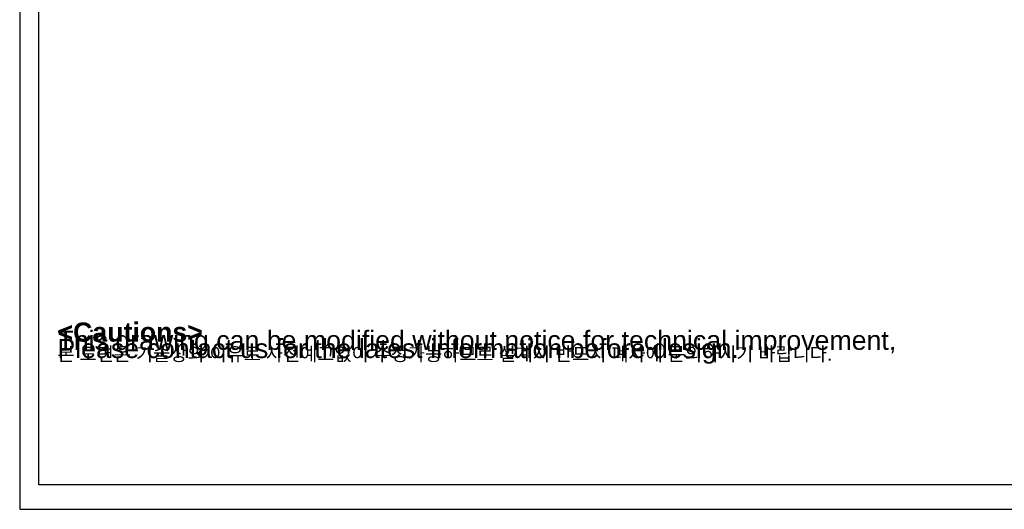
# Model space of a CAD drawing. Extents: x 47048 to 48733, y 10397 to 11585.
# Tile 1 of 25: x 47048 to 47769, y 10397 to 10755. Entities that reach past the tile are written whole.
import ezdxf

# ---------------------------------------------------------------- set-up
doc = ezdxf.new("R2010")
doc.units = 0
doc.header["$LTSCALE"] = 25.4
doc.layers.get('0').update_dxf_attribs({"linetype": 'CONTINUOUS'})
doc.layers.add('ATA-TEXT', color=7, linetype='CONTINUOUS')
doc.styles.add('주 문자 (ISO)', font='arial.ttf')

# ---------------------------------------------------------------- blocks, each defined once
blk = doc.blocks.new('ata-Border-A1-002')
at = {"color": 253, "ltscale": 0.5}
for p, q in [((0, 594), (0, 0)), ((0, 0), (841, 0))]:
    blk.add_line(p, q, dxfattribs=at)
at = {"ltscale": 0.5}
blk.add_line((7, 9), (7, 585), dxfattribs=at)
blk.add_line((834, 9), (7, 9))

msp = doc.modelspace()

# ---------------------------------------------------------------- block references
at = {"xscale": 2, "yscale": 2, "zscale": 2}
msp.add_blockref('ata-Border-A1-002', (47047.9785069, 10397.1556116), dxfattribs=at)
msp.add_blockref('ata-Border-A1-002', (47047.9785069, 10397.1556116), dxfattribs=at)

# ---------------------------------------------------------------- texts
at = {"layer": 'ATA-TEXT', "color": 7, "insert": (47075.6249908, 10533.7911288), "char_height": 6.9999998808, "attachment_point": 1, "line_spacing_factor": 0.257143, "style": '주 문자 (ISO)'}
msp.add_mtext('{\\fArial|b1|i0|c129|p34;\\H2.00000x;<Cautions> }\\P{\\fArial|b0|i0|c129|p34;\\H2.00000x;This drawing can be modified without notice for technical improvement,}\\P{\\fArial|b0|i0|c129|p34;\\H2.00000x;Please contact us for the latest information before design.}\\P{\\fGulim|b0|i0|c129|p50;\\H1.42857x;본 도면은 기술상의 이유로 사전예고없이 수정가능하므로 설계시 반드시 폐사에 문의하시기 바랍니다}{\\fArial|b0|i0|c129|p34;\\H1.42857x;.}', dxfattribs=at)

doc.saveas('drawing.dxf')
